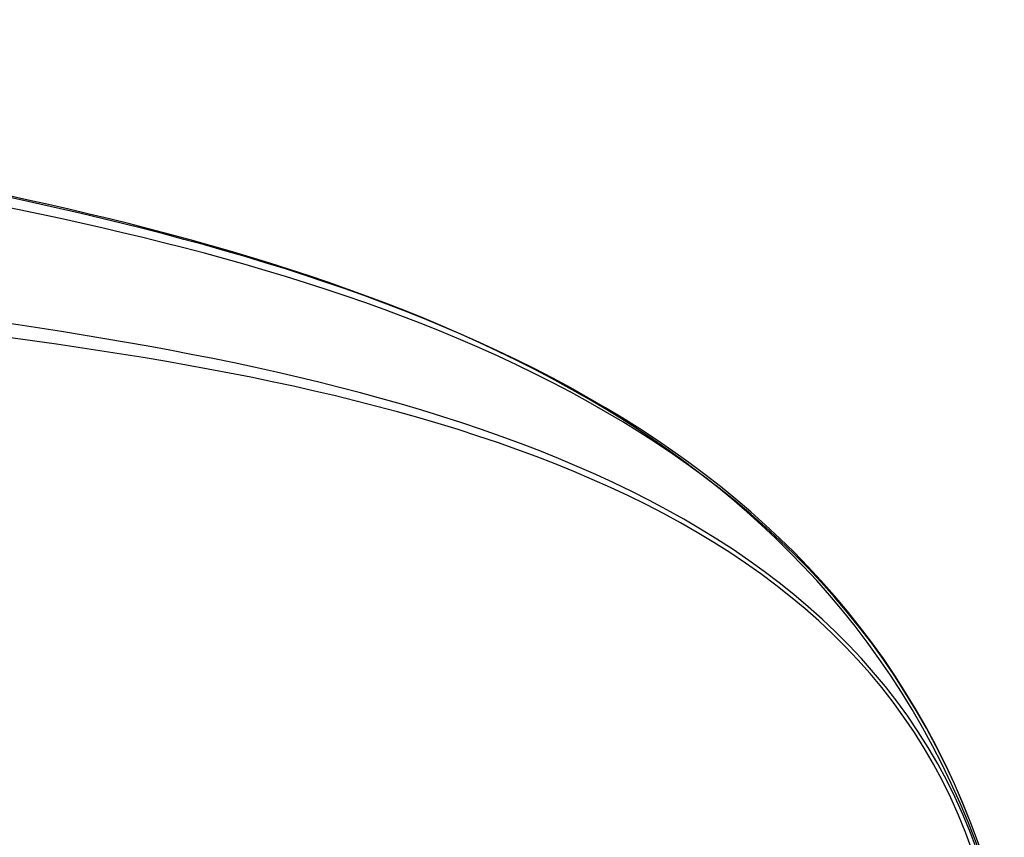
# Model space of a CAD drawing. Header units: millimetres. Extents: x -1315 to 1315, y -409 to 409.
# Tile 137 of 137: x 1109 to 1217, y 319 to 409. Entities that reach past the tile are written whole.
import ezdxf

# ---------------------------------------------------------------- set-up
doc = ezdxf.new("R2010")
doc.units = ezdxf.units.MM
doc.header["$MEASUREMENT"] = 0
doc.layers.add('Nakki 3 seater', color=7, linetype='Continuous', true_color=0x6b8d5f)

msp = doc.modelspace()

# ---------------------------------------------------------------- linework, layer by layer
at = {"layer": 'Nakki 3 seater'}
for points in [[(1217.5, 308.87, 570.79), (1203.17, 361.72, 570.86), (1107.68, 397.48, 570.39), (962.51, 405.93, 570.44), (815, 410.1, 570.51), (650.28, 407.97, 570.8), (505.14, 400.12, 570.86), (409.7, 361.72, 570.86), (395.25, 308.87, 570.79)], [(1217.5, 308.87, 476.95), (1204.51, 361.6, 480.14), (1105.71, 397.85, 476.56), (961.17, 405.08, 474.6), (815, 406.95, 474.06), (651.62, 404.53, 474.6), (507.05, 398.38, 476.56), (408.3, 361.58, 480.14), (395.25, 308.87, 476.95)], [(1217.5, 308.87, 662.99), (1204.51, 361.6, 661.57), (1105.71, 396.44, 663.28), (961.17, 403.1, 665.43), (815, 405.64, 666.34), (651.62, 403.49, 666.87), (507.13, 398.95, 665.15), (408.36, 361.6, 661.57), (395.25, 308.87, 662.99)], [(1216.98, 308.87, 386.23), (1206.65, 357.05, 386.2), (1097.7, 382.24, 378.83), (956.16, 386.71, 377.26), (815, 387.58, 376.4), (656.63, 385.44, 377.26), (516.06, 381.83, 378.83), (405.22, 356.99, 384.68), (395.77, 308.87, 386.23)], [(1216.35, 308.87, 748.06), (1206.57, 357.05, 755.88), (1096.75, 380.59, 762.41), (956.16, 383.05, 763.32), (815, 384.29, 764.78), (656.63, 382.28, 763.68), (516.08, 381.08, 762.88), (406.27, 357.05, 755.88), (396.4, 308.87, 748.06)]]:
    msp.add_open_spline(points, degree=3, dxfattribs=at)

doc.saveas('drawing.dxf')
